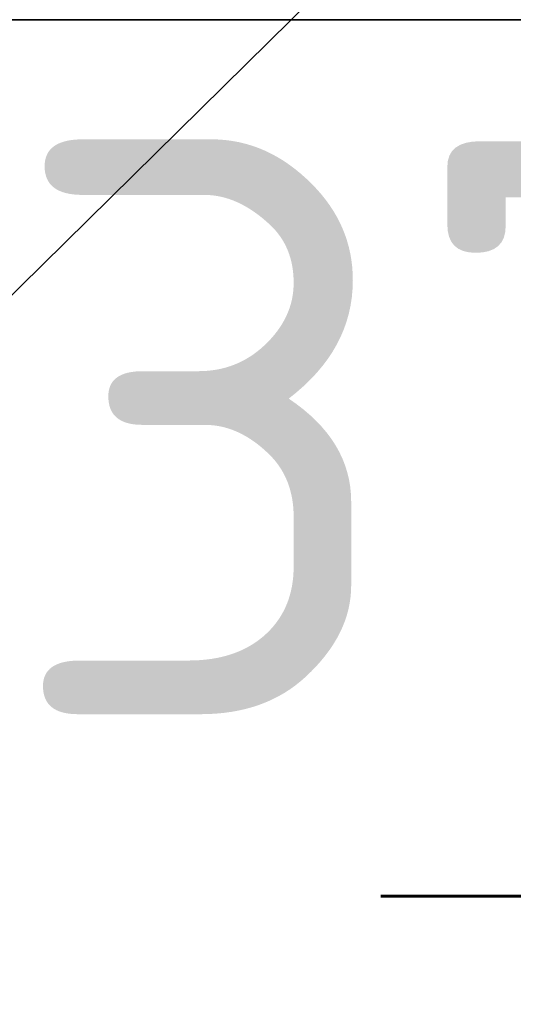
# Model space of a CAD drawing. Header units: millimetres. Extents: x -380244 to 257841, y -4400 to 11650.
# Tile 121 of 140: x 11902 to 12009, y 666 to 880. Entities that reach past the tile are written whole.
import ezdxf
from ezdxf import colors
from ezdxf.entities.mleader import LeaderData, LeaderLine
from ezdxf.math import Vec2, Vec3

# ---------------------------------------------------------------- set-up
doc = ezdxf.new("R2010")
doc.units = ezdxf.units.MM
for name, color, linetype in [('Equip2D', 250, 'Continuous'), ('Equip3D', 7, 'Continuous'), ('EquipAnnot', 5, 'Continuous'), ('Привязки Вент', 102, 'Continuous'), ('Привязки Электр', 1, 'Continuous'), ('Привязки Электр2', 1, 'Continuous')]:
    doc.layers.add(name, color=color, linetype=linetype)
doc.styles.add('GOST 2.5', font='isocpeur.ttf', dxfattribs={"oblique": 15, "height": 2.5})
doc.styles.add('GOST прямой', font='isocpeur.ttf', dxfattribs={"height": 2.5})
doc.styles.add('Выноски', font='isocpeur.ttf', dxfattribs={"height": 2.5})
doc.styles.add('Размеры', font='txt.shx', dxfattribs={"height": 2.5})
doc.dimstyles.new('Main', dxfattribs={"dimscale": 0, "dimtxt": 2.5, "dimasz": 1, "dimexe": 1.25, "dimexo": 0.625, "dimtad": 1, "dimdec": 1, "dimrnd": 0.5, "dimtxsty": 'Размеры', "dimblk": 'OBLIQUE', "dimcen": 2.5, "dimadec": 0, "dimazin": 0, "dimtfac": 1, "dimtdec": 1, "dimtmove": 1, "dimatfit": 2, "dimfxl": 1, "dimarcsym": 0})

# ---------------------------------------------------------------- blocks, each defined once
blk = doc.blocks.new('GN 11_TN')
at = {"layer": 'Equip2D'}
for points in [[(0, -700), (1390, -700), (1390, 0), (0, 0)], [(920, -700), (1350, -700), (1350, -660), (920, -660)]]:
    blk.add_lwpolyline(points, close=True, dxfattribs=at)
at = {"layer": 'Equip3D', "extrusion": (0, -1, 0)}
for p, q in [((1102.12, -700, 474.58), (1110.61, -700, 483.07)), ((1102.12, -700, 450.53), (1110.61, -700, 459.02)), ((1102.12, -700, 426.48), (1110.61, -700, 434.97)), ((1102.12, -700, 402.43), (1110.61, -700, 410.92)), ((1102.12, -700, 378.38), (1110.61, -700, 386.87)), ((1102.12, -700, 354.33), (1110.61, -700, 362.82)), ((1102.12, -700, 330.28), (1110.61, -700, 338.76)), ((1102.12, -700, 306.23), (1110.61, -700, 314.71)), ((1102.12, -700, 282.18), (1110.61, -700, 290.66)), ((1102.12, -700, 258.13), (1110.61, -700, 266.61)), ((1102.12, -700, 234.08), (1110.61, -700, 242.56)), ((1102.12, -700, 210.03), (1110.61, -700, 218.51)), ((1102.12, -700, 185.97), (1110.61, -700, 194.46)), ((1102.12, -700, 760.49), (1110.61, -700, 768.97)), ((1102.12, -700, 736.44), (1110.61, -700, 744.92)), ((1102.12, -700, 712.39), (1110.61, -700, 720.87)), ((1102.12, -700, 688.34), (1110.61, -700, 696.82)), ((1102.12, -700, 664.29), (1110.61, -700, 672.77)), ((1102.12, -700, 640.24), (1110.61, -700, 648.72)), ((1102.12, -700, 616.19), (1110.61, -700, 624.67)), ((1102.12, -700, 592.13), (1110.61, -700, 600.62)), ((1102.12, -700, 568.08), (1110.61, -700, 576.57)), ((1102.12, -700, 498.63), (1110.61, -700, 507.12)), ((1102.12, -700, 544.03), (1110.61, -700, 552.52)), ((1115.56, -700, 478.12), (1107.07, -700, 469.63)), ((1115.56, -700, 454.07), (1107.07, -700, 445.58)), ((1115.56, -700, 430.02), (1107.07, -700, 421.53)), ((1115.56, -700, 405.97), (1107.07, -700, 397.48)), ((1115.56, -700, 381.92), (1107.07, -700, 373.43)), ((1115.56, -700, 357.87), (1107.07, -700, 349.38)), ((1115.56, -700, 333.81), (1107.07, -700, 325.33)), ((1115.56, -700, 309.76), (1107.07, -700, 301.28)), ((1115.56, -700, 285.71), (1107.07, -700, 277.23)), ((1115.56, -700, 261.66), (1107.07, -700, 253.18)), ((1115.56, -700, 237.61), (1107.07, -700, 229.13)), ((1115.56, -700, 213.56), (1107.07, -700, 205.08)), ((1115.56, -700, 189.51), (1107.07, -700, 181.03)), ((1115.56, -700, 764.03), (1107.07, -700, 755.54)), ((1115.56, -700, 739.97), (1107.07, -700, 731.49)), ((1115.56, -700, 715.92), (1107.07, -700, 707.44)), ((1115.56, -700, 691.87), (1107.07, -700, 683.39)), ((1115.56, -700, 667.82), (1107.07, -700, 659.34)), ((1115.56, -700, 643.77), (1107.07, -700, 635.29)), ((1115.56, -700, 619.72), (1107.07, -700, 611.24)), ((1115.56, -700, 595.67), (1107.07, -700, 587.18)), ((1115.56, -700, 571.62), (1107.07, -700, 563.13)), ((1115.56, -700, 502.17), (1107.07, -700, 493.68)), ((1115.56, -700, 547.57), (1107.07, -700, 539.08)), ((1120.02, -700, 474.58), (1128.51, -700, 483.07)), ((1120.02, -700, 450.53), (1128.51, -700, 459.02)), ((1120.02, -700, 426.48), (1128.51, -700, 434.97)), ((1120.02, -700, 402.43), (1128.51, -700, 410.92)), ((1120.02, -700, 378.38), (1128.51, -700, 386.87)), ((1120.02, -700, 354.33), (1128.51, -700, 362.82)), ((1120.02, -700, 330.28), (1128.51, -700, 338.76)), ((1120.02, -700, 306.23), (1128.51, -700, 314.71)), ((1120.02, -700, 282.18), (1128.51, -700, 290.66)), ((1120.02, -700, 258.13), (1128.51, -700, 266.61)), ((1120.02, -700, 234.08), (1128.51, -700, 242.56)), ((1120.02, -700, 210.03), (1128.51, -700, 218.51)), ((1120.02, -700, 185.97), (1128.51, -700, 194.46)), ((1120.02, -700, 760.49), (1128.51, -700, 768.97)), ((1120.02, -700, 736.44), (1128.51, -700, 744.92)), ((1120.02, -700, 712.39), (1128.51, -700, 720.87)), ((1120.02, -700, 688.34), (1128.51, -700, 696.82)), ((1120.02, -700, 664.29), (1128.51, -700, 672.77)), ((1120.02, -700, 640.24), (1128.51, -700, 648.72)), ((1120.02, -700, 616.19), (1128.51, -700, 624.67)), ((1120.02, -700, 592.13), (1128.51, -700, 600.62)), ((1120.02, -700, 568.08), (1128.51, -700, 576.57)), ((1120.02, -700, 498.63), (1128.51, -700, 507.12)), ((1120.02, -700, 544.03), (1128.51, -700, 552.52)), ((1133.46, -700, 478.12), (1124.97, -700, 469.63)), ((1133.46, -700, 454.07), (1124.97, -700, 445.58)), ((1133.46, -700, 430.02), (1124.97, -700, 421.53)), ((1133.46, -700, 405.97), (1124.97, -700, 397.48)), ((1133.46, -700, 381.92), (1124.97, -700, 373.43)), ((1133.46, -700, 357.87), (1124.97, -700, 349.38)), ((1133.46, -700, 333.81), (1124.97, -700, 325.33)), ((1133.46, -700, 309.76), (1124.97, -700, 301.28)), ((1133.46, -700, 285.71), (1124.97, -700, 277.23)), ((1133.46, -700, 261.66), (1124.97, -700, 253.18)), ((1133.46, -700, 237.61), (1124.97, -700, 229.13)), ((1133.46, -700, 213.56), (1124.97, -700, 205.08)), ((1133.46, -700, 189.51), (1124.97, -700, 181.03)), ((1133.46, -700, 764.03), (1124.97, -700, 755.54)), ((1133.46, -700, 739.97), (1124.97, -700, 731.49)), ((1133.46, -700, 715.92), (1124.97, -700, 707.44)), ((1133.46, -700, 691.87), (1124.97, -700, 683.39)), ((1133.46, -700, 667.82), (1124.97, -700, 659.34)), ((1133.46, -700, 643.77), (1124.97, -700, 635.29)), ((1133.46, -700, 619.72), (1124.97, -700, 611.24)), ((1133.46, -700, 595.67), (1124.97, -700, 587.18)), ((1133.46, -700, 571.62), (1124.97, -700, 563.13)), ((1133.46, -700, 502.17), (1124.97, -700, 493.68)), ((1133.46, -700, 547.57), (1124.97, -700, 539.08)), ((1137.92, -700, 474.58), (1146.4, -700, 483.07)), ((1137.92, -700, 450.53), (1146.4, -700, 459.02)), ((1137.92, -700, 426.48), (1146.4, -700, 434.97)), ((1137.92, -700, 402.43), (1146.4, -700, 410.92)), ((1137.92, -700, 378.38), (1146.4, -700, 386.87)), ((1137.92, -700, 354.33), (1146.4, -700, 362.82)), ((1137.92, -700, 330.28), (1146.4, -700, 338.76)), ((1137.92, -700, 306.23), (1146.4, -700, 314.71)), ((1137.92, -700, 282.18), (1146.4, -700, 290.66)), ((1137.92, -700, 258.13), (1146.4, -700, 266.61)), ((1137.92, -700, 234.08), (1146.4, -700, 242.56)), ((1137.92, -700, 210.03), (1146.4, -700, 218.51)), ((1137.92, -700, 185.97), (1146.4, -700, 194.46)), ((1137.92, -700, 760.49), (1146.4, -700, 768.97)), ((1137.92, -700, 736.44), (1146.4, -700, 744.92)), ((1137.92, -700, 712.39), (1146.4, -700, 720.87)), ((1137.92, -700, 688.34), (1146.4, -700, 696.82)), ((1137.92, -700, 664.29), (1146.4, -700, 672.77)), ((1137.92, -700, 640.24), (1146.4, -700, 648.72)), ((1137.92, -700, 616.19), (1146.4, -700, 624.67)), ((1137.92, -700, 592.13), (1146.4, -700, 600.62)), ((1137.92, -700, 568.08), (1146.4, -700, 576.57)), ((1137.92, -700, 498.63), (1146.4, -700, 507.12)), ((1137.92, -700, 544.03), (1146.4, -700, 552.52)), ((1151.35, -700, 478.12), (1142.87, -700, 469.63)), ((1151.35, -700, 454.07), (1142.87, -700, 445.58)), ((1151.35, -700, 430.02), (1142.87, -700, 421.53)), ((1151.35, -700, 405.97), (1142.87, -700, 397.48)), ((1151.35, -700, 381.92), (1142.87, -700, 373.43)), ((1151.35, -700, 357.87), (1142.87, -700, 349.38)), ((1151.35, -700, 333.81), (1142.87, -700, 325.33)), ((1151.35, -700, 309.76), (1142.87, -700, 301.28)), ((1151.35, -700, 285.71), (1142.87, -700, 277.23)), ((1151.35, -700, 261.66), (1142.87, -700, 253.18)), ((1151.35, -700, 237.61), (1142.87, -700, 229.13)), ((1151.35, -700, 213.56), (1142.87, -700, 205.08)), ((1151.35, -700, 189.51), (1142.87, -700, 181.03)), ((1151.35, -700, 764.03), (1142.87, -700, 755.54)), ((1151.35, -700, 739.97), (1142.87, -700, 731.49)), ((1151.35, -700, 715.92), (1142.87, -700, 707.44)), ((1151.35, -700, 691.87), (1142.87, -700, 683.39)), ((1151.35, -700, 667.82), (1142.87, -700, 659.34)), ((1151.35, -700, 643.77), (1142.87, -700, 635.29)), ((1151.35, -700, 619.72), (1142.87, -700, 611.24)), ((1151.35, -700, 595.67), (1142.87, -700, 587.18)), ((1151.35, -700, 571.62), (1142.87, -700, 563.13)), ((1151.35, -700, 502.17), (1142.87, -700, 493.68)), ((1151.35, -700, 547.57), (1142.87, -700, 539.08)), ((1155.82, -700, 474.58), (1164.3, -700, 483.07)), ((1155.82, -700, 450.53), (1164.3, -700, 459.02)), ((1155.82, -700, 426.48), (1164.3, -700, 434.97)), ((1155.82, -700, 402.43), (1164.3, -700, 410.92)), ((1155.82, -700, 378.38), (1164.3, -700, 386.87)), ((1155.82, -700, 354.33), (1164.3, -700, 362.82)), ((1155.82, -700, 330.28), (1164.3, -700, 338.76)), ((1155.82, -700, 306.23), (1164.3, -700, 314.71)), ((1155.82, -700, 282.18), (1164.3, -700, 290.66)), ((1155.82, -700, 258.13), (1164.3, -700, 266.61)), ((1155.82, -700, 234.08), (1164.3, -700, 242.56)), ((1155.82, -700, 210.03), (1164.3, -700, 218.51)), ((1155.82, -700, 185.97), (1164.3, -700, 194.46)), ((1155.82, -700, 760.49), (1164.3, -700, 768.97)), ((1155.82, -700, 736.44), (1164.3, -700, 744.92)), ((1155.82, -700, 712.39), (1164.3, -700, 720.87)), ((1155.82, -700, 688.34), (1164.3, -700, 696.82)), ((1155.82, -700, 664.29), (1164.3, -700, 672.77)), ((1155.82, -700, 640.24), (1164.3, -700, 648.72)), ((1155.82, -700, 616.19), (1164.3, -700, 624.67)), ((1155.82, -700, 592.13), (1164.3, -700, 600.62)), ((1155.82, -700, 568.08), (1164.3, -700, 576.57)), ((1155.82, -700, 498.63), (1164.3, -700, 507.12)), ((1155.82, -700, 544.03), (1164.3, -700, 552.52)), ((1169.25, -700, 478.12), (1160.77, -700, 469.63)), ((1169.25, -700, 454.07), (1160.77, -700, 445.58)), ((1169.25, -700, 430.02), (1160.77, -700, 421.53)), ((1169.25, -700, 405.97), (1160.77, -700, 397.48)), ((1169.25, -700, 381.92), (1160.77, -700, 373.43)), ((1169.25, -700, 357.87), (1160.77, -700, 349.38)), ((1169.25, -700, 333.81), (1160.77, -700, 325.33)), ((1169.25, -700, 309.76), (1160.77, -700, 301.28)), ((1169.25, -700, 285.71), (1160.77, -700, 277.23)), ((1169.25, -700, 261.66), (1160.77, -700, 253.18)), ((1169.25, -700, 237.61), (1160.77, -700, 229.13)), ((1169.25, -700, 213.56), (1160.77, -700, 205.08)), ((1169.25, -700, 189.51), (1160.77, -700, 181.03)), ((1169.25, -700, 764.03), (1160.77, -700, 755.54)), ((1169.25, -700, 739.97), (1160.77, -700, 731.49)), ((1169.25, -700, 715.92), (1160.77, -700, 707.44)), ((1169.25, -700, 691.87), (1160.77, -700, 683.39)), ((1169.25, -700, 667.82), (1160.77, -700, 659.34)), ((1169.25, -700, 643.77), (1160.77, -700, 635.29)), ((1169.25, -700, 619.72), (1160.77, -700, 611.24)), ((1169.25, -700, 595.67), (1160.77, -700, 587.18)), ((1169.25, -700, 571.62), (1160.77, -700, 563.13)), ((1169.25, -700, 502.17), (1160.77, -700, 493.68)), ((1169.25, -700, 547.57), (1160.77, -700, 539.08)), ((1173.72, -700, 474.58), (1182.2, -700, 483.07)), ((1173.72, -700, 450.53), (1182.2, -700, 459.02)), ((1173.72, -700, 426.48), (1182.2, -700, 434.97)), ((1173.72, -700, 402.43), (1182.2, -700, 410.92)), ((1173.72, -700, 378.38), (1182.2, -700, 386.87)), ((1173.72, -700, 354.33), (1182.2, -700, 362.82)), ((1173.72, -700, 330.28), (1182.2, -700, 338.76)), ((1173.72, -700, 306.23), (1182.2, -700, 314.71)), ((1173.72, -700, 282.18), (1182.2, -700, 290.66)), ((1173.72, -700, 258.13), (1182.2, -700, 266.61)), ((1173.72, -700, 234.08), (1182.2, -700, 242.56)), ((1173.72, -700, 210.03), (1182.2, -700, 218.51)), ((1173.72, -700, 185.97), (1182.2, -700, 194.46)), ((1173.72, -700, 760.49), (1182.2, -700, 768.97)), ((1173.72, -700, 736.44), (1182.2, -700, 744.92)), ((1173.72, -700, 712.39), (1182.2, -700, 720.87)), ((1173.72, -700, 688.34), (1182.2, -700, 696.82)), ((1173.72, -700, 664.29), (1182.2, -700, 672.77)), ((1173.72, -700, 640.24), (1182.2, -700, 648.72)), ((1173.72, -700, 616.19), (1182.2, -700, 624.67)), ((1173.72, -700, 592.13), (1182.2, -700, 600.62)), ((1173.72, -700, 568.08), (1182.2, -700, 576.57)), ((1173.72, -700, 498.63), (1182.2, -700, 507.12)), ((1173.72, -700, 544.03), (1182.2, -700, 552.52)), ((1187.15, -700, 478.12), (1178.67, -700, 469.63)), ((1187.15, -700, 454.07), (1178.67, -700, 445.58)), ((1187.15, -700, 430.02), (1178.67, -700, 421.53)), ((1187.15, -700, 405.97), (1178.67, -700, 397.48)), ((1187.15, -700, 381.92), (1178.67, -700, 373.43)), ((1187.15, -700, 357.87), (1178.67, -700, 349.38)), ((1187.15, -700, 333.81), (1178.67, -700, 325.33)), ((1187.15, -700, 309.76), (1178.67, -700, 301.28)), ((1187.15, -700, 285.71), (1178.67, -700, 277.23)), ((1187.15, -700, 261.66), (1178.67, -700, 253.18)), ((1187.15, -700, 237.61), (1178.67, -700, 229.13)), ((1187.15, -700, 213.56), (1178.67, -700, 205.08)), ((1187.15, -700, 189.51), (1178.67, -700, 181.03)), ((1187.15, -700, 764.03), (1178.67, -700, 755.54)), ((1187.15, -700, 739.97), (1178.67, -700, 731.49)), ((1187.15, -700, 715.92), (1178.67, -700, 707.44)), ((1187.15, -700, 691.87), (1178.67, -700, 683.39)), ((1187.15, -700, 667.82), (1178.67, -700, 659.34)), ((1187.15, -700, 643.77), (1178.67, -700, 635.29)), ((1187.15, -700, 619.72), (1178.67, -700, 611.24)), ((1187.15, -700, 595.67), (1178.67, -700, 587.18)), ((1187.15, -700, 571.62), (1178.67, -700, 563.13)), ((1187.15, -700, 502.17), (1178.67, -700, 493.68)), ((1187.15, -700, 547.57), (1178.67, -700, 539.08)), ((1191.62, -700, 474.58), (1200.1, -700, 483.07)), ((1191.62, -700, 450.53), (1200.1, -700, 459.02)), ((1191.62, -700, 426.48), (1200.1, -700, 434.97)), ((1191.62, -700, 402.43), (1200.1, -700, 410.92)), ((1191.62, -700, 378.38), (1200.1, -700, 386.87)), ((1191.62, -700, 354.33), (1200.1, -700, 362.82)), ((1191.62, -700, 330.28), (1200.1, -700, 338.76)), ((1191.62, -700, 306.23), (1200.1, -700, 314.71)), ((1191.62, -700, 282.18), (1200.1, -700, 290.66)), ((1191.62, -700, 258.13), (1200.1, -700, 266.61)), ((1191.62, -700, 234.08), (1200.1, -700, 242.56)), ((1191.62, -700, 210.03), (1200.1, -700, 218.51)), ((1191.62, -700, 185.97), (1200.1, -700, 194.46)), ((1191.62, -700, 760.49), (1200.1, -700, 768.97)), ((1191.62, -700, 736.44), (1200.1, -700, 744.92)), ((1191.62, -700, 712.39), (1200.1, -700, 720.87)), ((1191.62, -700, 688.34), (1200.1, -700, 696.82)), ((1191.62, -700, 664.29), (1200.1, -700, 672.77)), ((1191.62, -700, 640.24), (1200.1, -700, 648.72)), ((1191.62, -700, 616.19), (1200.1, -700, 624.67)), ((1191.62, -700, 592.13), (1200.1, -700, 600.62)), ((1191.62, -700, 568.08), (1200.1, -700, 576.57)), ((1191.62, -700, 498.63), (1200.1, -700, 507.12)), ((1191.62, -700, 544.03), (1200.1, -700, 552.52)), ((1205.05, -700, 478.12), (1196.57, -700, 469.63)), ((1205.05, -700, 454.07), (1196.57, -700, 445.58)), ((1205.05, -700, 430.02), (1196.57, -700, 421.53)), ((1205.05, -700, 405.97), (1196.57, -700, 397.48)), ((1205.05, -700, 381.92), (1196.57, -700, 373.43)), ((1205.05, -700, 357.87), (1196.57, -700, 349.38)), ((1205.05, -700, 333.81), (1196.57, -700, 325.33)), ((1205.05, -700, 309.76), (1196.57, -700, 301.28)), ((1205.05, -700, 285.71), (1196.57, -700, 277.23)), ((1205.05, -700, 261.66), (1196.57, -700, 253.18)), ((1205.05, -700, 237.61), (1196.57, -700, 229.13)), ((1205.05, -700, 213.56), (1196.57, -700, 205.08)), ((1205.05, -700, 189.51), (1196.57, -700, 181.03)), ((1205.05, -700, 764.03), (1196.57, -700, 755.54)), ((1205.05, -700, 739.97), (1196.57, -700, 731.49)), ((1205.05, -700, 715.92), (1196.57, -700, 707.44)), ((1205.05, -700, 691.87), (1196.57, -700, 683.39)), ((1205.05, -700, 667.82), (1196.57, -700, 659.34)), ((1205.05, -700, 643.77), (1196.57, -700, 635.29)), ((1205.05, -700, 619.72), (1196.57, -700, 611.24)), ((1205.05, -700, 595.67), (1196.57, -700, 587.18)), ((1205.05, -700, 571.62), (1196.57, -700, 563.13)), ((1205.05, -700, 502.17), (1196.57, -700, 493.68)), ((1205.05, -700, 547.57), (1196.57, -700, 539.08))]:
    blk.add_line(p, q, dxfattribs=at)
at = {"layer": 'Equip3D', "extrusion": (0, -1, 0), "elevation": 700}
blk.add_lwpolyline([(920, 160), (1350, 160), (1350, 790), (920, 790)], close=True, dxfattribs=at)
at = {"layer": 'Equip3D', "extrusion": (0, -1, 0)}
for centre, start, end in [((1104.6, 472.11, 700), 135, 315), ((1104.6, 448.06, 700), 135, 315), ((1104.6, 424.01, 700), 135, 315), ((1104.6, 399.96, 700), 135, 315), ((1104.6, 375.91, 700), 135, 315), ((1104.6, 351.86, 700), 135, 315), ((1104.6, 327.8, 700), 135, 315), ((1104.6, 303.75, 700), 135, 315), ((1104.6, 279.7, 700), 135, 315), ((1104.6, 255.65, 700), 135, 315), ((1104.6, 231.6, 700), 135, 315), ((1104.6, 207.55, 700), 135, 315), ((1104.6, 183.5, 700), 135, 315), ((1104.6, 758.01, 700), 135, 315), ((1104.6, 733.96, 700), 135, 315), ((1104.6, 709.91, 700), 135, 315), ((1104.6, 685.86, 700), 135, 315), ((1104.6, 661.81, 700), 135, 315), ((1104.6, 637.76, 700), 135, 315), ((1104.6, 613.71, 700), 135, 315), ((1104.6, 589.66, 700), 135, 315), ((1104.6, 565.61, 700), 135, 315), ((1104.6, 496.16, 700), 135, 315), ((1104.6, 541.56, 700), 135, 315), ((1113.08, 480.59, 700), 315, 135), ((1113.08, 456.54, 700), 315, 135), ((1113.08, 432.49, 700), 315, 135), ((1113.08, 408.44, 700), 315, 135), ((1113.08, 384.39, 700), 315, 135), ((1113.08, 360.34, 700), 315, 135), ((1113.08, 336.29, 700), 315, 135), ((1113.08, 312.24, 700), 315, 135), ((1113.08, 288.19, 700), 315, 135), ((1113.08, 264.14, 700), 315, 135), ((1113.08, 240.09, 700), 315, 135), ((1113.08, 216.04, 700), 315, 135), ((1113.08, 191.99, 700), 315, 135), ((1113.08, 766.5, 700), 315, 135), ((1113.08, 742.45, 700), 315, 135), ((1113.08, 718.4, 700), 315, 135), ((1113.08, 694.35, 700), 315, 135), ((1113.08, 670.3, 700), 315, 135), ((1113.08, 646.25, 700), 315, 135), ((1113.08, 622.2, 700), 315, 135), ((1113.08, 598.14, 700), 315, 135), ((1113.08, 574.09, 700), 315, 135), ((1113.08, 504.64, 700), 315, 135), ((1113.08, 550.04, 700), 315, 135), ((1122.49, 472.11, 700), 135, 315), ((1122.49, 448.06, 700), 135, 315), ((1122.49, 424.01, 700), 135, 315), ((1122.49, 399.96, 700), 135, 315), ((1122.49, 375.91, 700), 135, 315), ((1122.49, 351.86, 700), 135, 315), ((1122.49, 327.8, 700), 135, 315), ((1122.49, 303.75, 700), 135, 315), ((1122.49, 279.7, 700), 135, 315), ((1122.49, 255.65, 700), 135, 315), ((1122.49, 231.6, 700), 135, 315), ((1122.49, 207.55, 700), 135, 315), ((1122.49, 183.5, 700), 135, 315), ((1122.49, 758.01, 700), 135, 315), ((1122.49, 733.96, 700), 135, 315), ((1122.49, 709.91, 700), 135, 315), ((1122.49, 685.86, 700), 135, 315), ((1122.49, 661.81, 700), 135, 315), ((1122.49, 637.76, 700), 135, 315), ((1122.49, 613.71, 700), 135, 315), ((1122.49, 589.66, 700), 135, 315), ((1122.49, 565.61, 700), 135, 315), ((1122.49, 496.16, 700), 135, 315), ((1122.49, 541.56, 700), 135, 315), ((1130.98, 480.59, 700), 315, 135), ((1130.98, 456.54, 700), 315, 135), ((1130.98, 432.49, 700), 315, 135), ((1130.98, 408.44, 700), 315, 135), ((1130.98, 384.39, 700), 315, 135), ((1130.98, 360.34, 700), 315, 135), ((1130.98, 336.29, 700), 315, 135), ((1130.98, 312.24, 700), 315, 135), ((1130.98, 288.19, 700), 315, 135), ((1130.98, 264.14, 700), 315, 135), ((1130.98, 240.09, 700), 315, 135), ((1130.98, 216.04, 700), 315, 135), ((1130.98, 191.99, 700), 315, 135), ((1130.98, 766.5, 700), 315, 135), ((1130.98, 742.45, 700), 315, 135), ((1130.98, 718.4, 700), 315, 135), ((1130.98, 694.35, 700), 315, 135), ((1130.98, 670.3, 700), 315, 135), ((1130.98, 646.25, 700), 315, 135), ((1130.98, 622.2, 700), 315, 135), ((1130.98, 598.14, 700), 315, 135), ((1130.98, 574.09, 700), 315, 135), ((1130.98, 504.64, 700), 315, 135), ((1130.98, 550.04, 700), 315, 135), ((1140.39, 472.11, 700), 135, 315), ((1140.39, 448.06, 700), 135, 315), ((1140.39, 424.01, 700), 135, 315), ((1140.39, 399.96, 700), 135, 315), ((1140.39, 375.91, 700), 135, 315), ((1140.39, 351.86, 700), 135, 315), ((1140.39, 327.8, 700), 135, 315), ((1140.39, 303.75, 700), 135, 315), ((1140.39, 279.7, 700), 135, 315), ((1140.39, 255.65, 700), 135, 315), ((1140.39, 231.6, 700), 135, 315), ((1140.39, 207.55, 700), 135, 315), ((1140.39, 183.5, 700), 135, 315), ((1140.39, 758.01, 700), 135, 315), ((1140.39, 733.96, 700), 135, 315), ((1140.39, 709.91, 700), 135, 315), ((1140.39, 685.86, 700), 135, 315), ((1140.39, 661.81, 700), 135, 315), ((1140.39, 637.76, 700), 135, 315), ((1140.39, 613.71, 700), 135, 315), ((1140.39, 589.66, 700), 135, 315), ((1140.39, 565.61, 700), 135, 315), ((1140.39, 496.16, 700), 135, 315), ((1140.39, 541.56, 700), 135, 315), ((1148.88, 480.59, 700), 315, 135), ((1148.88, 456.54, 700), 315, 135), ((1148.88, 432.49, 700), 315, 135), ((1148.88, 408.44, 700), 315, 135), ((1148.88, 384.39, 700), 315, 135), ((1148.88, 360.34, 700), 315, 135), ((1148.88, 336.29, 700), 315, 135), ((1148.88, 312.24, 700), 315, 135), ((1148.88, 288.19, 700), 315, 135), ((1148.88, 264.14, 700), 315, 135), ((1148.88, 240.09, 700), 315, 135), ((1148.88, 216.04, 700), 315, 135), ((1148.88, 191.99, 700), 315, 135), ((1148.88, 766.5, 700), 315, 135), ((1148.88, 742.45, 700), 315, 135), ((1148.88, 718.4, 700), 315, 135), ((1148.88, 694.35, 700), 315, 135), ((1148.88, 670.3, 700), 315, 135), ((1148.88, 646.25, 700), 315, 135), ((1148.88, 622.2, 700), 315, 135), ((1148.88, 598.14, 700), 315, 135), ((1148.88, 574.09, 700), 315, 135), ((1148.88, 504.64, 700), 315, 135), ((1148.88, 550.04, 700), 315, 135), ((1158.29, 472.11, 700), 135, 315), ((1158.29, 448.06, 700), 135, 315), ((1158.29, 424.01, 700), 135, 315), ((1158.29, 399.96, 700), 135, 315), ((1158.29, 375.91, 700), 135, 315), ((1158.29, 351.86, 700), 135, 315), ((1158.29, 327.8, 700), 135, 315), ((1158.29, 303.75, 700), 135, 315), ((1158.29, 279.7, 700), 135, 315), ((1158.29, 255.65, 700), 135, 315), ((1158.29, 231.6, 700), 135, 315), ((1158.29, 207.55, 700), 135, 315), ((1158.29, 183.5, 700), 135, 315), ((1158.29, 758.01, 700), 135, 315), ((1158.29, 733.96, 700), 135, 315), ((1158.29, 709.91, 700), 135, 315), ((1158.29, 685.86, 700), 135, 315), ((1158.29, 661.81, 700), 135, 315), ((1158.29, 637.76, 700), 135, 315), ((1158.29, 613.71, 700), 135, 315), ((1158.29, 589.66, 700), 135, 315), ((1158.29, 565.61, 700), 135, 315), ((1158.29, 496.16, 700), 135, 315), ((1158.29, 541.56, 700), 135, 315), ((1166.78, 480.59, 700), 315, 135), ((1166.78, 456.54, 700), 315, 135), ((1166.78, 432.49, 700), 315, 135), ((1166.78, 408.44, 700), 315, 135), ((1166.78, 384.39, 700), 315, 135), ((1166.78, 360.34, 700), 315, 135), ((1166.78, 336.29, 700), 315, 135), ((1166.78, 312.24, 700), 315, 135), ((1166.78, 288.19, 700), 315, 135), ((1166.78, 264.14, 700), 315, 135), ((1166.78, 240.09, 700), 315, 135), ((1166.78, 216.04, 700), 315, 135), ((1166.78, 191.99, 700), 315, 135), ((1166.78, 766.5, 700), 315, 135), ((1166.78, 742.45, 700), 315, 135), ((1166.78, 718.4, 700), 315, 135), ((1166.78, 694.35, 700), 315, 135), ((1166.78, 670.3, 700), 315, 135), ((1166.78, 646.25, 700), 315, 135), ((1166.78, 622.2, 700), 315, 135), ((1166.78, 598.14, 700), 315, 135), ((1166.78, 574.09, 700), 315, 135), ((1166.78, 504.64, 700), 315, 135), ((1166.78, 550.04, 700), 315, 135), ((1176.19, 472.11, 700), 135, 315), ((1176.19, 448.06, 700), 135, 315), ((1176.19, 424.01, 700), 135, 315), ((1176.19, 399.96, 700), 135, 315), ((1176.19, 375.91, 700), 135, 315), ((1176.19, 351.86, 700), 135, 315), ((1176.19, 327.8, 700), 135, 315), ((1176.19, 303.75, 700), 135, 315), ((1176.19, 279.7, 700), 135, 315), ((1176.19, 255.65, 700), 135, 315), ((1176.19, 231.6, 700), 135, 315), ((1176.19, 207.55, 700), 135, 315), ((1176.19, 183.5, 700), 135, 315), ((1176.19, 758.01, 700), 135, 315), ((1176.19, 733.96, 700), 135, 315), ((1176.19, 709.91, 700), 135, 315), ((1176.19, 685.86, 700), 135, 315), ((1176.19, 661.81, 700), 135, 315), ((1176.19, 637.76, 700), 135, 315), ((1176.19, 613.71, 700), 135, 315), ((1176.19, 589.66, 700), 135, 315), ((1176.19, 565.61, 700), 135, 315), ((1176.19, 496.16, 700), 135, 315), ((1176.19, 541.56, 700), 135, 315), ((1184.68, 480.59, 700), 315, 135), ((1184.68, 456.54, 700), 315, 135), ((1184.68, 432.49, 700), 315, 135), ((1184.68, 408.44, 700), 315, 135), ((1184.68, 384.39, 700), 315, 135), ((1184.68, 360.34, 700), 315, 135), ((1184.68, 336.29, 700), 315, 135), ((1184.68, 312.24, 700), 315, 135), ((1184.68, 288.19, 700), 315, 135), ((1184.68, 264.14, 700), 315, 135), ((1184.68, 240.09, 700), 315, 135), ((1184.68, 216.04, 700), 315, 135), ((1184.68, 191.99, 700), 315, 135), ((1184.68, 766.5, 700), 315, 135), ((1184.68, 742.45, 700), 315, 135), ((1184.68, 718.4, 700), 315, 135), ((1184.68, 694.35, 700), 315, 135), ((1184.68, 670.3, 700), 315, 135), ((1184.68, 646.25, 700), 315, 135), ((1184.68, 622.2, 700), 315, 135), ((1184.68, 598.14, 700), 315, 135), ((1184.68, 574.09, 700), 315, 135), ((1184.68, 504.64, 700), 315, 135), ((1184.68, 550.04, 700), 315, 135), ((1194.09, 472.11, 700), 135, 315), ((1194.09, 448.06, 700), 135, 315), ((1194.09, 424.01, 700), 135, 315), ((1194.09, 399.96, 700), 135, 315), ((1194.09, 375.91, 700), 135, 315), ((1194.09, 351.86, 700), 135, 315), ((1194.09, 327.8, 700), 135, 315), ((1194.09, 303.75, 700), 135, 315), ((1194.09, 279.7, 700), 135, 315), ((1194.09, 255.65, 700), 135, 315), ((1194.09, 231.6, 700), 135, 315), ((1194.09, 207.55, 700), 135, 315), ((1194.09, 183.5, 700), 135, 315), ((1194.09, 758.01, 700), 135, 315), ((1194.09, 733.96, 700), 135, 315), ((1194.09, 709.91, 700), 135, 315), ((1194.09, 685.86, 700), 135, 315), ((1194.09, 661.81, 700), 135, 315), ((1194.09, 637.76, 700), 135, 315), ((1194.09, 613.71, 700), 135, 315), ((1194.09, 589.66, 700), 135, 315), ((1194.09, 565.61, 700), 135, 315), ((1194.09, 496.16, 700), 135, 315), ((1194.09, 541.56, 700), 135, 315), ((1202.58, 480.59, 700), 315, 135), ((1202.58, 456.54, 700), 315, 135), ((1202.58, 432.49, 700), 315, 135), ((1202.58, 408.44, 700), 315, 135), ((1202.58, 384.39, 700), 315, 135), ((1202.58, 360.34, 700), 315, 135), ((1202.58, 336.29, 700), 315, 135), ((1202.58, 312.24, 700), 315, 135), ((1202.58, 288.19, 700), 315, 135), ((1202.58, 264.14, 700), 315, 135), ((1202.58, 240.09, 700), 315, 135), ((1202.58, 216.04, 700), 315, 135), ((1202.58, 191.99, 700), 315, 135), ((1202.58, 766.5, 700), 315, 135), ((1202.58, 742.45, 700), 315, 135), ((1202.58, 718.4, 700), 315, 135), ((1202.58, 694.35, 700), 315, 135), ((1202.58, 670.3, 700), 315, 135), ((1202.58, 646.25, 700), 315, 135), ((1202.58, 622.2, 700), 315, 135), ((1202.58, 598.14, 700), 315, 135), ((1202.58, 574.09, 700), 315, 135), ((1202.58, 504.64, 700), 315, 135), ((1202.58, 550.04, 700), 315, 135)]:
    blk.add_arc(centre, 3.5, start, end, dxfattribs=at)
at = {"layer": 'EquipAnnot', "style": 'GOST прямой', "flags": 1}
for tag in ['ОПИСАНИЕ', 'НАИМЕНОВАНИЕ', 'РАЗМЕРЫ', 'МОЩНОСТЬ']:
    blk.add_attdef(tag, (0, 0), '', height=2.5, dxfattribs=at)
at = {"layer": 'EquipAnnot', "style": 'GOST 2.5', "oblique": 15, "width": 0.8, "flags": 1}
blk.add_attdef('НАПРЯЖЕНИЕ', (0, 0), '', height=2.5, dxfattribs=at)
at = {"layer": 'EquipAnnot', "style": 'GOST прямой'}
blk.add_attdef('НОМЕР', (564.08, -868.46), '', height=2.5, dxfattribs=at)
blk = doc.blocks.new('Миксер мол.HKN-FR2GM')
at = {"layer": 'EquipAnnot', "style": 'GOST прямой', "flags": 1}
for tag, p in [('НАИМЕНОВАНИЕ', (0, 0)), ('ОПИСАНИЕ', (0, -237.5)), ('РАЗМЕРЫ', (0, -475)), ('МОЩНОСТЬ', (0, -712.5)), ('НАПРЯЖЕНИЕ', (0, -950)), ('ВЕС', (0, -1187.5))]:
    blk.add_attdef(tag, p, '', height=125, dxfattribs=at)
at = {"layer": 'EquipAnnot', "style": 'GOST прямой'}
blk.add_attdef('НОМЕР', (148.66, -393.09), '', height=125, dxfattribs=at)
blk = doc.blocks.new('_Oblique')
at = {"color": 0, "linetype": 'ByBlock', "lineweight": -2}
blk.add_line((-0.5, -0.5), (0.5, 0.5), dxfattribs=at)
blk = doc.blocks.new('*D333')
at = {"layer": 'Defpoints', "color": 0, "transparency": 16777216}
for p in [(11750, 1580), (12500, 1580), (12500, 533.19)]:
    blk.add_point(p, dxfattribs=at)
at = {"layer": 'Привязки Электр', "color": 0, "lineweight": -2, "transparency": 16777216}
for p, q in [((11750, 1548.75), (11750, 470.69)), ((12500, 1548.75), (12500, 470.69)), ((11750, 533.19), (12500, 533.19))]:
    blk.add_line(p, q, dxfattribs=at)
at = {"layer": 'Привязки Электр', "color": 0, "lineweight": -2, "transparency": 16777216, "xscale": 50, "yscale": 50, "zscale": 50, "rotation": 180}
blk.add_blockref('_Oblique', (11750, 533.19), dxfattribs=at)
at = {"layer": 'Привязки Электр', "color": 0, "lineweight": -2, "transparency": 16777216, "xscale": 50, "yscale": 50, "zscale": 50}
blk.add_blockref('_Oblique', (12500, 533.19), dxfattribs=at)
at = {"layer": 'Привязки Электр', "color": 0, "transparency": 16777216, "insert": (12125, 626.94), "char_height": 125, "attachment_point": 5, "style": 'Размеры'}
blk.add_mtext('750', dxfattribs=at)
blk = doc.blocks.new('*D431')
at = {"layer": 'Defpoints', "color": 0, "transparency": 16777216}
for p in [(11450, 980), (12250, 980), (12250, 408.01)]:
    blk.add_point(p, dxfattribs=at)
at = {"layer": 'Привязки Вент', "color": 0, "lineweight": -2, "transparency": 16777216}
for p, q in [((11450, 948.75), (11450, 345.51)), ((12250, 948.75), (12250, 345.51)), ((11450, 408.01), (12250, 408.01))]:
    blk.add_line(p, q, dxfattribs=at)
at = {"layer": 'Привязки Вент', "color": 0, "lineweight": -2, "transparency": 16777216, "xscale": 50, "yscale": 50, "zscale": 50, "rotation": 180}
blk.add_blockref('_Oblique', (11450, 408.01), dxfattribs=at)
at = {"layer": 'Привязки Вент', "color": 0, "lineweight": -2, "transparency": 16777216, "xscale": 50, "yscale": 50, "zscale": 50}
blk.add_blockref('_Oblique', (12250, 408.01), dxfattribs=at)
at = {"layer": 'Привязки Вент', "color": 0, "transparency": 16777216, "insert": (11850, 501.76), "char_height": 125, "attachment_point": 5, "style": 'Размеры'}
blk.add_mtext('800', dxfattribs=at)

msp = doc.modelspace()

# ---------------------------------------------------------------- block references
msp.add_blockref('GN 11_TN', (10801.83, 1580))
ref = msp.add_blockref('Миксер мол.HKN-FR2GM', (11749.25, 1406.53))
ref.add_attrib('НОМЕР', '37', (11897.92, 728.57), dxfattribs={"layer": 'EquipAnnot', "height": 125, "style": 'GOST прямой'})

# ---------------------------------------------------------------- dimensions: what is measured, and where the dimension line sits
at = {"layer": 'Привязки Вент'}
dim = msp.add_linear_dim(base=(12250, 408.01), p1=(11450, 980), p2=(12250, 980), dimstyle='Main', dxfattribs=at)
dim.commit()
dim.dimension.update_dxf_attribs({"geometry": '*D431', "text_midpoint": (11850, 501.76)})
at = {"layer": 'Привязки Электр'}
dim = msp.add_linear_dim(base=(12500, 533.19), p1=(11750, 1580), p2=(12500, 1580), dimstyle='Main', dxfattribs=at)
dim.commit()
dim.dimension.update_dxf_attribs({"geometry": '*D333', "text_midpoint": (12125, 626.94)})

# ---------------------------------------------------------------- leaders
at = {"layer": 'Привязки Вент'}
ml = msp.add_multileader_mtext('Standard', dxfattribs=at)
ml.set_content('{\\C256;Зонт вытяжной пристенный, вытяжка печи для пиццы.\\PРасчет делает инженер ОВиК, врезка по месту.\\PВысота монтажа - см. приложение к листу "расстановка"}', color=256, style='Выноски')
ml.set_leader_properties()
ml.build(insert=Vec2(0, 0))
ml.multileader.update_dxf_attribs({"text_left_attachment_type": 6, "text_right_attachment_type": 6, "arrow_head_size": 60, "scale": 50})
ctx = ml.context
ctx.base_point, ctx.scale, ctx.char_height, ctx.arrow_head_size, ctx.landing_gap_size, ctx.plane_origin = Vec3(13572.35, 2775.54), 50, 125, 60, 100, Vec3(11250, 3548.32)
ctx.left_attachment, ctx.right_attachment = 6, 6
notes = []
notes.append((ctx, [(0, (1, 1, 0), (13172.35, 2775.54), (1, 0), 400, [(0, [(11250, 3548.32)], 0, [])])]))
ctx.mtext.insert, ctx.mtext.flow_direction = Vec3(13672.35, 2938.04), 5
at = {"layer": 'Привязки Электр'}
ml = msp.add_multileader_mtext('Standard', dxfattribs=at)
ml.set_content('Э1Ф 220 0,3кВт розетка, монтаж по месту, поз.40\\PЭ1Ф 220 3,5кВт розетка, монтаж по месту, поз.44\\PЭ1Ф 220 0,14кВт розетка, монтаж по месту, поз.45', color=256, style='Выноски')
ml.set_leader_properties()
ml.build(insert=Vec2(0, 0))
ml.multileader.update_dxf_attribs({"text_left_attachment_type": 6, "text_right_attachment_type": 6, "arrow_head_size": 60, "scale": 50})
ctx = ml.context
ctx.base_point, ctx.scale, ctx.char_height, ctx.arrow_head_size, ctx.landing_gap_size, ctx.plane_origin = Vec3(13763.22, 1661.47), 50, 125, 60, 100, Vec3(9900, -1112)
ctx.left_attachment, ctx.right_attachment = 6, 6
notes.append((ctx, [(0, (1, 1, 0), (13363.22, 1661.47), (1, 0), 400, [(0, [(9900, -1112)], 0, [])])]))
ctx.mtext.insert, ctx.mtext.width, ctx.mtext.flow_direction = Vec3(13863.22, 1823.97), 4258.271, 5
ml = msp.add_multileader_mtext('Standard', dxfattribs=at)
ml.set_content('Э1Ф 220 0,28кВт розетка, монтаж по месту, поз.41', color=256, style='Выноски')
ml.set_leader_properties()
ml.build(insert=Vec2(0, 0))
ml.multileader.update_dxf_attribs({"text_left_attachment_type": 6, "text_right_attachment_type": 6, "arrow_head_size": 60, "scale": 50})
ctx = ml.context
ctx.base_point, ctx.scale, ctx.char_height, ctx.arrow_head_size, ctx.landing_gap_size, ctx.plane_origin = Vec3(13763.22, 1000.24), 50, 125, 60, 100, Vec3(11538.01, -512)
ctx.left_attachment, ctx.right_attachment = 6, 6
notes.append((ctx, [(0, (1, 1, 0), (13363.22, 1000.24), (1, 0), 400, [(0, [(11538.01, -512)], 0, [])])]))
ctx.mtext.insert, ctx.mtext.flow_direction = Vec3(13863.22, 1162.74), 5
at = {"layer": 'Привязки Электр2'}
ml = msp.add_multileader_mtext('Standard', dxfattribs=at)
ml.set_content('{\\C256;Э1Ф 220 0,1кВт розетка на потолке\\PВключение розетки с настенного выключателя поз.53}', color=256, style='Выноски')
ml.set_leader_properties()
ml.build(insert=Vec2(0, 0))
ml.multileader.update_dxf_attribs({"text_left_attachment_type": 6, "text_right_attachment_type": 6, "arrow_head_size": 60, "scale": 50})
ctx = ml.context
ctx.base_point, ctx.scale, ctx.char_height, ctx.arrow_head_size, ctx.landing_gap_size, ctx.plane_origin = Vec3(13763.22, 2854.18), 50, 125, 60, 100, Vec3(8476.99, 394.48)
ctx.left_attachment, ctx.right_attachment = 6, 6
notes.append((ctx, [(1, (1, 1, 0), (13363.22, 2854.18), (1, 0), 400, [(0, [(8476.99, 394.48)], 0, [])])]))
ctx.mtext.insert, ctx.mtext.flow_direction = Vec3(13863.22, 3016.68), 5
at = {"layer": 'Привязки Электр2', "color": 6}
ml = msp.add_multileader_mtext('Standard', dxfattribs=at)
ml.set_content('Выключатель подсветки "синей" зоны\\Pбарной стойки. Монтаж по месту.', color=6, style='Выноски')
ml.set_leader_properties()
ml.build(insert=Vec2(0, 0))
ml.multileader.update_dxf_attribs({"text_left_attachment_type": 6, "text_right_attachment_type": 6, "arrow_head_size": 60, "scale": 50})
ctx = ml.context
ctx.base_point, ctx.scale, ctx.char_height, ctx.arrow_head_size, ctx.landing_gap_size, ctx.plane_origin = Vec3(13763.22, 2262.26), 50, 125, 60, 100, Vec3(10650, -412)
ctx.left_attachment, ctx.right_attachment = 6, 6
notes.append((ctx, [(0, (1, 1, 0), (13363.22, 2262.26), (1, 0), 400, [(0, [(10650, -412)], 0, [])])]))
ctx.mtext.insert, ctx.mtext.flow_direction = Vec3(13863.22, 2424.76), 5
ml = msp.add_multileader_mtext('Standard', dxfattribs=at)
ml.set_content('Выключатель подсветки "зеленой" зоны \\Pбарной стойки. Монтаж по месту.', color=6, style='Выноски')
ml.set_leader_properties()
ml.build(insert=Vec2(0, 0))
ml.multileader.update_dxf_attribs({"text_left_attachment_type": 6, "text_right_attachment_type": 6, "arrow_head_size": 60, "scale": 50})
ctx = ml.context
ctx.base_point, ctx.scale, ctx.char_height, ctx.arrow_head_size, ctx.landing_gap_size, ctx.plane_origin = Vec3(13763.22, 1278.79), 50, 125, 60, 100, Vec3(11600, -412)
ctx.left_attachment, ctx.right_attachment = 6, 6
notes.append((ctx, [(0, (1, 1, 0), (13363.22, 1278.79), (1, 0), 400, [(0, [(11600, -412)], 0, [])])]))
ctx.mtext.insert, ctx.mtext.flow_direction = Vec3(13863.22, 1441.29), 5
for ctx, leaders in notes:
    for number, flags, end, landing, length, lines in leaders:
        leader = LeaderData()
        leader.index, (leader.has_last_leader_line, leader.has_dogleg_vector, leader.attachment_direction) = number, flags
        leader.last_leader_point, leader.dogleg_vector, leader.dogleg_length = Vec3(end), Vec3(landing), length
        for number, points, colour, breaks in lines:
            line = LeaderLine()
            line.index, line.vertices, line.color, line.breaks = number, Vec3.list(points), colors.encode_raw_color(colour), breaks
            leader.lines.append(line)
        ctx.leaders.append(leader)

doc.saveas('drawing.dxf')
